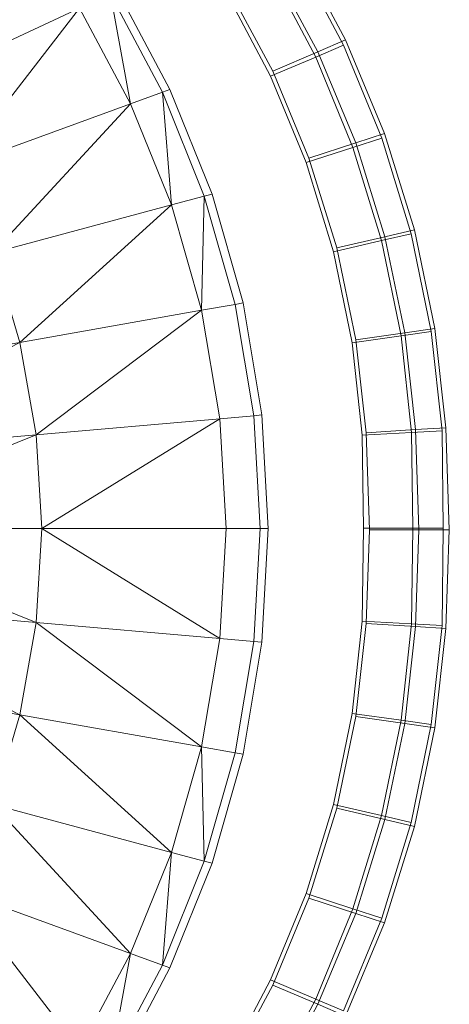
# Model space of a CAD drawing. Header units: metres. Extents: x 397.7 to 427.5, y 12.7 to 28.4.
# Tile 91 of 139: x 408.2175 to 408.2802, y 27.1619 to 27.3053. Entities that reach past the tile are written whole.
import ezdxf

# ---------------------------------------------------------------- set-up
doc = ezdxf.new("R2010")
doc.units = ezdxf.units.M
doc.layers.add('A-DETL-____-MBND', color=7, linetype='Continuous', lineweight=18)

# ---------------------------------------------------------------- blocks, each defined once
blk = doc.blocks.new('Family - Inodor P2-153136-05_CLI_AIGUA_P2')
at = {"layer": 'A-DETL-____-MBND', "color": 253, "true_color": 0xaaaaaa}
for p, q in [((0.71234, 0.27111), (0.70537, 0.28418)), ((0.71234, 0.27111), (0.70537, 0.28418)), ((0.70519, 0.28332), (0.71205, 0.27034)), ((0.70519, 0.28332), (0.71205, 0.27034)), ((0.70131, 0.28125), (0.70799, 0.26861)), ((0.70131, 0.28125), (0.70799, 0.26861)), ((0.70828, 0.26938), (0.7015, 0.28209)), ((0.70828, 0.26938), (0.7015, 0.28209)), ((0.67911, 0.27833), (0.68675, 0.2639)), ((0.70172, 0.26656), (0.69523, 0.27872)), ((0.70172, 0.26656), (0.69523, 0.27872)), ((0.68564, 0.2635), (0.67804, 0.27783)), ((0.67804, 0.27783), (0.68099, 0.2618)), ((0.70141, 0.26582), (0.69502, 0.27791)), ((0.70141, 0.26582), (0.69502, 0.27791)), ((0.70141, 0.26582), (0.69502, 0.27791)), ((0.69502, 0.27791), (0.70141, 0.26582)), ((0.67355, 0.27574), (0.64904, 0.26431)), ((0.67355, 0.27574), (0.65562, 0.25257)), ((0.68099, 0.2618), (0.67355, 0.27574)), ((0.70828, 0.26938), (0.71234, 0.27111)), ((0.71234, 0.27111), (0.70828, 0.26938)), ((0.71803, 0.2575), (0.71234, 0.27111)), ((0.71803, 0.2575), (0.71234, 0.27111)), ((0.70799, 0.26861), (0.71205, 0.27034)), ((0.71205, 0.27034), (0.70799, 0.26861)), ((0.71205, 0.27034), (0.71764, 0.25682)), ((0.71205, 0.27034), (0.71764, 0.25682)), ((0.70141, 0.26582), (0.70799, 0.26861)), ((0.70799, 0.26861), (0.70141, 0.26582)), ((0.70172, 0.26656), (0.70828, 0.26938)), ((0.70828, 0.26938), (0.70172, 0.26656)), ((0.70799, 0.26861), (0.71343, 0.25545)), ((0.70799, 0.26861), (0.71343, 0.25545)), ((0.71382, 0.25612), (0.70828, 0.26938)), ((0.71382, 0.25612), (0.70828, 0.26938)), ((0.70661, 0.25324), (0.70141, 0.26582)), ((0.70661, 0.25324), (0.70141, 0.26582)), ((0.70661, 0.25324), (0.70141, 0.26582)), ((0.70141, 0.26582), (0.70661, 0.25324)), ((0.70701, 0.25389), (0.70172, 0.26656)), ((0.70701, 0.25389), (0.70172, 0.26656)), ((0.68564, 0.2635), (0.68099, 0.2618)), ((0.68675, 0.2639), (0.68564, 0.2635)), ((0.69174, 0.24836), (0.68564, 0.2635)), ((0.68564, 0.2635), (0.68697, 0.24708)), ((0.68675, 0.2639), (0.69289, 0.24866)), ((0.68099, 0.2618), (0.65562, 0.25257)), ((0.68099, 0.2618), (0.66094, 0.2401)), ((0.68697, 0.24708), (0.68099, 0.2618)), ((0.71343, 0.25545), (0.71764, 0.25682)), ((0.71764, 0.25682), (0.71343, 0.25545)), ((0.71382, 0.25612), (0.71803, 0.2575)), ((0.71803, 0.2575), (0.71382, 0.25612)), ((0.71764, 0.25682), (0.72192, 0.24287)), ((0.71764, 0.25682), (0.72192, 0.24287)), ((0.72239, 0.24346), (0.71803, 0.2575)), ((0.72239, 0.24346), (0.71803, 0.2575)), ((0.70661, 0.25324), (0.71343, 0.25545)), ((0.71343, 0.25545), (0.70661, 0.25324)), ((0.70701, 0.25389), (0.71382, 0.25612)), ((0.71382, 0.25612), (0.70701, 0.25389)), ((0.71343, 0.25545), (0.7176, 0.24187)), ((0.71343, 0.25545), (0.7176, 0.24187)), ((0.71807, 0.24244), (0.71382, 0.25612)), ((0.71807, 0.24244), (0.71382, 0.25612)), ((0.7106, 0.24026), (0.70661, 0.25324)), ((0.7106, 0.24026), (0.70661, 0.25324)), ((0.7106, 0.24026), (0.70661, 0.25324)), ((0.70661, 0.25324), (0.7106, 0.24026)), ((0.71107, 0.24081), (0.70701, 0.25389)), ((0.71107, 0.24081), (0.70701, 0.25389)), ((0.69174, 0.24836), (0.68697, 0.24708)), ((0.69174, 0.24836), (0.69136, 0.23173)), ((0.69289, 0.24866), (0.69174, 0.24836)), ((0.69623, 0.23259), (0.69174, 0.24836)), ((0.69289, 0.24866), (0.6974, 0.23279)), ((0.68697, 0.24708), (0.66094, 0.2401)), ((0.68697, 0.24708), (0.66485, 0.22705)), ((0.69136, 0.23173), (0.68697, 0.24708)), ((0.71107, 0.24081), (0.71807, 0.24244)), ((0.71807, 0.24244), (0.71107, 0.24081)), ((0.7176, 0.24187), (0.72192, 0.24287)), ((0.72192, 0.24287), (0.7176, 0.24187)), ((0.71807, 0.24244), (0.72239, 0.24346)), ((0.72239, 0.24346), (0.71807, 0.24244)), ((0.72098, 0.22846), (0.71807, 0.24244)), ((0.72098, 0.22846), (0.71807, 0.24244)), ((0.72192, 0.24287), (0.72485, 0.22862)), ((0.72192, 0.24287), (0.72485, 0.22862)), ((0.72538, 0.22909), (0.72239, 0.24346)), ((0.72538, 0.22909), (0.72239, 0.24346)), ((0.7106, 0.24026), (0.7176, 0.24187)), ((0.7176, 0.24187), (0.7106, 0.24026)), ((0.7176, 0.24187), (0.72045, 0.22799)), ((0.7176, 0.24187), (0.72045, 0.22799)), ((0.66485, 0.22705), (0.66094, 0.2401)), ((0.71333, 0.22699), (0.7106, 0.24026)), ((0.71333, 0.22699), (0.7106, 0.24026)), ((0.71333, 0.22699), (0.7106, 0.24026)), ((0.7106, 0.24026), (0.71333, 0.22699)), ((0.71386, 0.22743), (0.71107, 0.24081)), ((0.71386, 0.22743), (0.71107, 0.24081)), ((0.69623, 0.23259), (0.69136, 0.23173)), ((0.6974, 0.23279), (0.69623, 0.23259)), ((0.69897, 0.21636), (0.69623, 0.23259)), ((0.6974, 0.23279), (0.70015, 0.21647)), ((0.69136, 0.23173), (0.66485, 0.22705)), ((0.69136, 0.23173), (0.66725, 0.21359)), ((0.69404, 0.21593), (0.69136, 0.23173)), ((0.71386, 0.22743), (0.72098, 0.22846)), ((0.72098, 0.22846), (0.71386, 0.22743)), ((0.72045, 0.22799), (0.72485, 0.22862)), ((0.72485, 0.22862), (0.72045, 0.22799)), ((0.72098, 0.22846), (0.72538, 0.22909)), ((0.72538, 0.22909), (0.72098, 0.22846)), ((0.72254, 0.21434), (0.72098, 0.22846)), ((0.72254, 0.21434), (0.72098, 0.22846)), ((0.72485, 0.22862), (0.72642, 0.21417)), ((0.72485, 0.22862), (0.72642, 0.21417)), ((0.72698, 0.21462), (0.72538, 0.22909)), ((0.72698, 0.21462), (0.72538, 0.22909)), ((0.66485, 0.22705), (0.63029, 0.22096)), ((0.66485, 0.22705), (0.63233, 0.21053)), ((0.66725, 0.21359), (0.66485, 0.22705)), ((0.71333, 0.22699), (0.72045, 0.22799)), ((0.72045, 0.22799), (0.71333, 0.22699)), ((0.71478, 0.21354), (0.71333, 0.22699)), ((0.71478, 0.21354), (0.71333, 0.22699)), ((0.71478, 0.21354), (0.71333, 0.22699)), ((0.71333, 0.22699), (0.71478, 0.21354)), ((0.71536, 0.21387), (0.71386, 0.22743)), ((0.71536, 0.21387), (0.71386, 0.22743)), ((0.72045, 0.22799), (0.72197, 0.21393)), ((0.72045, 0.22799), (0.72197, 0.21393)), ((0.69404, 0.21593), (0.66725, 0.21359)), ((0.69404, 0.21593), (0.66806, 0.19991)), ((0.69897, 0.21636), (0.69404, 0.21593)), ((0.69494, 0.19991), (0.69404, 0.21593)), ((0.70015, 0.21647), (0.69897, 0.21636)), ((0.69989, 0.19991), (0.69897, 0.21636)), ((0.70015, 0.21647), (0.70107, 0.19991)), ((0.71478, 0.21354), (0.72197, 0.21393)), ((0.72197, 0.21393), (0.71478, 0.21354)), ((0.71536, 0.21387), (0.72254, 0.21434)), ((0.72254, 0.21434), (0.71536, 0.21387)), ((0.71582, 0.19976), (0.71536, 0.21387)), ((0.71582, 0.19976), (0.71536, 0.21387)), ((0.72197, 0.21393), (0.72642, 0.21417)), ((0.72642, 0.21417), (0.72197, 0.21393)), ((0.72197, 0.21393), (0.72214, 0.19999)), ((0.72197, 0.21393), (0.72214, 0.19999)), ((0.72254, 0.21434), (0.72698, 0.21462)), ((0.72698, 0.21462), (0.72254, 0.21434)), ((0.72302, 0.19976), (0.72254, 0.21434)), ((0.72302, 0.19976), (0.72254, 0.21434)), ((0.72642, 0.21417), (0.72659, 0.19999)), ((0.72642, 0.21417), (0.72659, 0.19999)), ((0.72747, 0.19975), (0.72698, 0.21462)), ((0.72747, 0.19975), (0.72698, 0.21462)), ((0.66725, 0.21359), (0.63233, 0.21053)), ((0.66725, 0.21359), (0.63302, 0.19991)), ((0.66806, 0.19991), (0.66725, 0.21359)), ((0.71494, 0.19999), (0.71478, 0.21354)), ((0.71494, 0.19999), (0.71478, 0.21354)), ((0.71494, 0.19999), (0.71478, 0.21354)), ((0.71478, 0.21354), (0.71494, 0.19999)), ((0.66806, 0.19991), (0.63302, 0.19991)), ((0.66725, 0.18624), (0.63302, 0.19991)), ((0.66806, 0.19991), (0.66725, 0.18624)), ((0.69494, 0.19991), (0.66806, 0.19991)), ((0.69404, 0.1839), (0.66806, 0.19991)), ((0.69494, 0.19991), (0.69404, 0.1839)), ((0.69989, 0.19991), (0.69494, 0.19991)), ((0.69989, 0.19991), (0.69897, 0.18347)), ((0.70107, 0.19991), (0.69989, 0.19991)), ((0.70107, 0.19991), (0.70015, 0.18336)), ((0.71478, 0.18645), (0.71494, 0.19999)), ((0.71478, 0.18645), (0.71494, 0.19999)), ((0.71478, 0.18645), (0.71494, 0.19999)), ((0.71494, 0.19999), (0.71478, 0.18645)), ((0.71494, 0.19999), (0.72214, 0.19999)), ((0.72214, 0.19999), (0.71494, 0.19999)), ((0.71536, 0.18611), (0.71582, 0.19976)), ((0.71536, 0.18611), (0.71582, 0.19976)), ((0.71582, 0.19976), (0.72302, 0.19976)), ((0.72302, 0.19976), (0.71582, 0.19976)), ((0.72214, 0.19999), (0.72197, 0.18606)), ((0.72214, 0.19999), (0.72197, 0.18606)), ((0.72214, 0.19999), (0.72659, 0.19999)), ((0.72659, 0.19999), (0.72214, 0.19999)), ((0.72254, 0.18565), (0.72302, 0.19976)), ((0.72254, 0.18565), (0.72302, 0.19976)), ((0.72302, 0.19976), (0.72747, 0.19975)), ((0.72747, 0.19975), (0.72302, 0.19976)), ((0.72659, 0.19999), (0.72642, 0.18582)), ((0.72659, 0.19999), (0.72642, 0.18582)), ((0.72698, 0.18536), (0.72747, 0.19975)), ((0.72698, 0.18536), (0.72747, 0.19975)), ((0.66725, 0.18624), (0.63233, 0.1893)), ((0.66485, 0.17278), (0.63233, 0.1893)), ((0.66725, 0.18624), (0.66485, 0.17278)), ((0.69404, 0.1839), (0.66725, 0.18624)), ((0.69136, 0.1681), (0.66725, 0.18624)), ((0.71333, 0.173), (0.71478, 0.18645)), ((0.71333, 0.173), (0.71478, 0.18645)), ((0.71333, 0.173), (0.71478, 0.18645)), ((0.71478, 0.18645), (0.71333, 0.173)), ((0.71386, 0.17255), (0.71536, 0.18611)), ((0.71386, 0.17255), (0.71536, 0.18611)), ((0.71478, 0.18645), (0.72197, 0.18606)), ((0.72197, 0.18606), (0.71478, 0.18645)), ((0.71536, 0.18611), (0.72254, 0.18565)), ((0.72254, 0.18565), (0.71536, 0.18611)), ((0.72197, 0.18606), (0.72045, 0.17199)), ((0.72197, 0.18606), (0.72045, 0.17199)), ((0.72098, 0.17153), (0.72254, 0.18565)), ((0.72098, 0.17153), (0.72254, 0.18565)), ((0.72197, 0.18606), (0.72642, 0.18582)), ((0.72642, 0.18582), (0.72197, 0.18606)), ((0.72254, 0.18565), (0.72698, 0.18536)), ((0.72698, 0.18536), (0.72254, 0.18565)), ((0.72642, 0.18582), (0.72485, 0.17137)), ((0.72642, 0.18582), (0.72485, 0.17137)), ((0.72538, 0.1709), (0.72698, 0.18536)), ((0.72538, 0.1709), (0.72698, 0.18536)), ((0.69404, 0.1839), (0.69136, 0.1681)), ((0.69897, 0.18347), (0.69404, 0.1839)), ((0.69897, 0.18347), (0.69623, 0.16724)), ((0.70015, 0.18336), (0.6974, 0.16704)), ((0.70015, 0.18336), (0.69897, 0.18347)), ((0.66485, 0.17278), (0.63029, 0.17887)), ((0.66485, 0.17278), (0.66094, 0.15973)), ((0.69136, 0.1681), (0.66485, 0.17278)), ((0.68697, 0.15275), (0.66485, 0.17278)), ((0.7106, 0.15973), (0.71333, 0.173)), ((0.7106, 0.15973), (0.71333, 0.173)), ((0.7106, 0.15973), (0.71333, 0.173)), ((0.71333, 0.173), (0.7106, 0.15973)), ((0.71107, 0.15918), (0.71386, 0.17255)), ((0.71107, 0.15918), (0.71386, 0.17255)), ((0.71333, 0.173), (0.72045, 0.17199)), ((0.72045, 0.17199), (0.71333, 0.173)), ((0.71386, 0.17255), (0.72098, 0.17153)), ((0.72098, 0.17153), (0.71386, 0.17255)), ((0.72045, 0.17199), (0.7176, 0.15811)), ((0.72045, 0.17199), (0.7176, 0.15811)), ((0.71807, 0.15754), (0.72098, 0.17153)), ((0.71807, 0.15754), (0.72098, 0.17153)), ((0.72045, 0.17199), (0.72485, 0.17137)), ((0.72485, 0.17137), (0.72045, 0.17199)), ((0.72098, 0.17153), (0.72538, 0.1709)), ((0.72538, 0.1709), (0.72098, 0.17153)), ((0.72485, 0.17137), (0.72192, 0.15711)), ((0.72485, 0.17137), (0.72192, 0.15711)), ((0.72239, 0.15653), (0.72538, 0.1709)), ((0.72239, 0.15653), (0.72538, 0.1709)), ((0.69136, 0.1681), (0.68697, 0.15275)), ((0.69623, 0.16724), (0.69136, 0.1681)), ((0.69174, 0.15147), (0.69136, 0.1681)), ((0.69623, 0.16724), (0.69174, 0.15147)), ((0.6974, 0.16704), (0.69289, 0.15117)), ((0.6974, 0.16704), (0.69623, 0.16724)), ((0.68697, 0.15275), (0.66094, 0.15973)), ((0.68099, 0.13803), (0.66094, 0.15973)), ((0.70661, 0.14675), (0.7106, 0.15973)), ((0.70661, 0.14675), (0.7106, 0.15973)), ((0.70661, 0.14675), (0.7106, 0.15973)), ((0.7106, 0.15973), (0.70661, 0.14675)), ((0.7106, 0.15973), (0.7176, 0.15811)), ((0.7176, 0.15811), (0.7106, 0.15973)), ((0.70701, 0.1461), (0.71107, 0.15918)), ((0.70701, 0.1461), (0.71107, 0.15918)), ((0.71107, 0.15918), (0.71807, 0.15754)), ((0.71807, 0.15754), (0.71107, 0.15918)), ((0.7176, 0.15811), (0.71343, 0.14454)), ((0.7176, 0.15811), (0.71343, 0.14454)), ((0.7176, 0.15811), (0.72192, 0.15711)), ((0.72192, 0.15711), (0.7176, 0.15811)), ((0.71382, 0.14386), (0.71807, 0.15754)), ((0.71382, 0.14386), (0.71807, 0.15754)), ((0.72192, 0.15711), (0.71764, 0.14317)), ((0.72192, 0.15711), (0.71764, 0.14317)), ((0.71803, 0.14248), (0.72239, 0.15653)), ((0.71803, 0.14248), (0.72239, 0.15653)), ((0.71807, 0.15754), (0.72239, 0.15653)), ((0.72239, 0.15653), (0.71807, 0.15754)), ((0.68697, 0.15275), (0.68099, 0.13803)), ((0.68564, 0.13633), (0.68697, 0.15275)), ((0.69174, 0.15147), (0.68697, 0.15275)), ((0.69174, 0.15147), (0.68564, 0.13633)), ((0.69289, 0.15117), (0.68675, 0.13593)), ((0.69289, 0.15117), (0.69174, 0.15147)), ((0.68099, 0.13803), (0.65562, 0.14726)), ((0.67355, 0.12409), (0.65562, 0.14726)), ((0.70141, 0.13416), (0.70661, 0.14675)), ((0.70141, 0.13416), (0.70661, 0.14675)), ((0.70141, 0.13416), (0.70661, 0.14675)), ((0.70661, 0.14675), (0.70141, 0.13416)), ((0.70661, 0.14675), (0.71343, 0.14454)), ((0.71343, 0.14454), (0.70661, 0.14675)), ((0.70172, 0.13342), (0.70701, 0.1461)), ((0.70172, 0.13342), (0.70701, 0.1461)), ((0.70701, 0.1461), (0.71382, 0.14386)), ((0.71382, 0.14386), (0.70701, 0.1461)), ((0.71343, 0.14454), (0.70799, 0.13137)), ((0.71343, 0.14454), (0.70799, 0.13137)), ((0.70828, 0.13061), (0.71382, 0.14386)), ((0.70828, 0.13061), (0.71382, 0.14386)), ((0.71343, 0.14454), (0.71764, 0.14317)), ((0.71764, 0.14317), (0.71343, 0.14454)), ((0.71382, 0.14386), (0.71803, 0.14248)), ((0.71803, 0.14248), (0.71382, 0.14386)), ((0.71764, 0.14317), (0.71205, 0.12965)), ((0.71764, 0.14317), (0.71205, 0.12965)), ((0.71234, 0.12887), (0.71803, 0.14248)), ((0.71234, 0.12887), (0.71803, 0.14248)), ((0.68099, 0.13803), (0.67355, 0.12409)), ((0.67804, 0.122), (0.68099, 0.13803)), ((0.68564, 0.13633), (0.68099, 0.13803)), ((0.68564, 0.13633), (0.67804, 0.122)), ((0.68675, 0.13593), (0.68564, 0.13633)), ((0.68675, 0.13593), (0.67911, 0.1215)), ((0.69502, 0.12208), (0.70141, 0.13416)), ((0.69502, 0.12208), (0.70141, 0.13416)), ((0.69502, 0.12208), (0.70141, 0.13416)), ((0.70141, 0.13416), (0.69502, 0.12208)), ((0.69523, 0.12126), (0.70172, 0.13342)), ((0.69523, 0.12126), (0.70172, 0.13342)), ((0.70141, 0.13416), (0.70799, 0.13137)), ((0.70799, 0.13137), (0.70141, 0.13416)), ((0.70172, 0.13342), (0.70828, 0.13061)), ((0.70828, 0.13061), (0.70172, 0.13342)), ((0.70799, 0.13137), (0.70131, 0.11873)), ((0.70799, 0.13137), (0.70131, 0.11873)), ((0.7015, 0.11789), (0.70828, 0.13061)), ((0.70799, 0.13137), (0.71205, 0.12965)), ((0.71205, 0.12965), (0.70799, 0.13137)), ((0.70828, 0.13061), (0.71234, 0.12887)), ((0.71234, 0.12887), (0.70828, 0.13061))]:
    blk.add_line(p, q, dxfattribs=at)
blk = doc.blocks.new('LONDR55-XX_ZZ-ARQ-CAA-M3D-Londres55_ifc-1-05_CLI_AIGUA_P2')
at = {"layer": 'A-DETL-____-MBND', "color": 253, "lineweight": 18, "true_color": 0xaaaaaa}
blk.add_blockref('Family - Inodor P2-153136-05_CLI_AIGUA_P2', (407.55268, 27.03126), dxfattribs=at)

msp = doc.modelspace()

# ---------------------------------------------------------------- block references
at = {"lineweight": 5}
msp.add_blockref('LONDR55-XX_ZZ-ARQ-CAA-M3D-Londres55_ifc-1-05_CLI_AIGUA_P2', (0, 0), dxfattribs=at)

doc.saveas('drawing.dxf')
